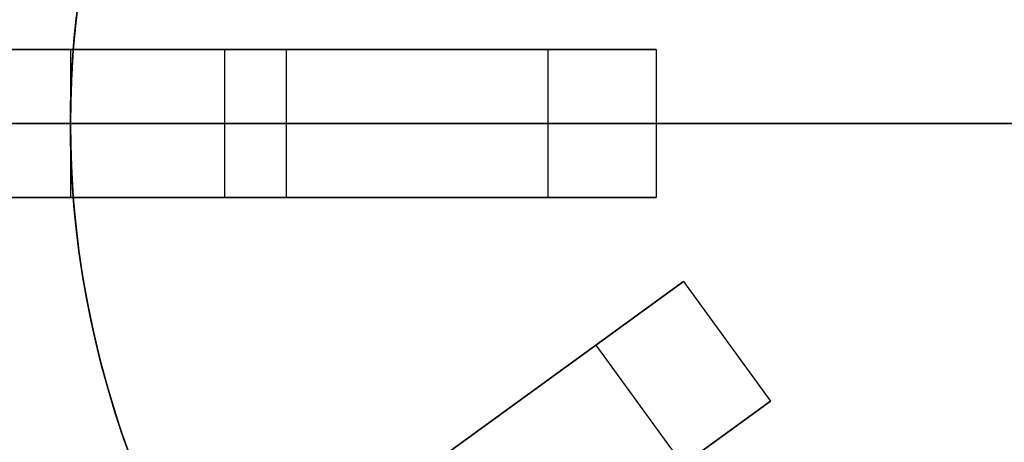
# Model space of a CAD drawing. Header units: centimetres. Extents: x 133.6 to 158.6, y -12.1 to 12.1.
# Tile 4 of 10: x 137.9 to 145.9, y -2.6 to 0.8. Entities that reach past the tile are written whole.
import ezdxf

# ---------------------------------------------------------------- set-up
doc = ezdxf.new("R2010")
doc.units = ezdxf.units.CM
doc.layers.add('Capa 04', color=7, linetype='Continuous')

msp = doc.modelspace()

# ---------------------------------------------------------------- linework, layer by layer
at = {"layer": 'Capa 04'}
for points in [[(138.3476, 0.6), (138.3673, 0.8147), (138.3932, 1.0309), (138.4256, 1.2484), (138.4644, 1.4668), (138.51, 1.6859), (138.5623, 1.9055), (138.6215, 2.1253), (138.6876, 2.3448), (138.7607, 2.5639), (138.841, 2.7821), (138.9283, 2.9993), (139.0227, 3.215), (139.1241, 3.4288), (139.2327, 3.6406), (139.3482, 3.8498), (139.4706, 4.0563)], [(138.3476, 0.6), (138.3673, 0.8147), (138.3932, 1.0309), (138.4256, 1.2484), (138.4644, 1.4668), (138.51, 1.6859), (138.5623, 1.9055), (138.6215, 2.1253), (138.6876, 2.3448), (138.7607, 2.5639), (138.841, 2.7821), (138.9283, 2.9993), (139.0227, 3.215), (139.1241, 3.4288), (139.2327, 3.6406), (139.3482, 3.8498), (139.4706, 4.0563)], [(139.4706, 4.0563), (139.3482, 3.8498), (139.2327, 3.6406), (139.1241, 3.4288), (139.0227, 3.215), (138.9283, 2.9993), (138.841, 2.7821), (138.7607, 2.5639), (138.6876, 2.3448), (138.6215, 2.1253), (138.5623, 1.9055), (138.51, 1.6859), (138.4644, 1.4668), (138.4256, 1.2484), (138.3932, 1.0309), (138.3673, 0.8147), (138.3476, 0.6)], [(139.4706, 4.0563), (139.3482, 3.8498), (139.2327, 3.6406), (139.1241, 3.4288), (139.0227, 3.215), (138.9283, 2.9993), (138.841, 2.7821), (138.7607, 2.5639), (138.6876, 2.3448), (138.6215, 2.1253), (138.5623, 1.9055), (138.51, 1.6859), (138.4644, 1.4668), (138.4256, 1.2484), (138.3932, 1.0309), (138.3673, 0.8147), (138.3476, 0.6)], [(138.3737, 0.8735), (138.3557, 0.6964), (138.3418, 0.5203), (138.3321, 0.3455), (138.3263, 0.172), (138.3244, 0)], [(138.3244, 0), (138.3263, 0.172), (138.3321, 0.3455), (138.3418, 0.5203), (138.3557, 0.6964), (138.3737, 0.8735)], [(139.5744, 0.6), (133.5744, 0.6)], [(140.0744, 0.6), (136.5744, 0.6)], [(136.5744, 0.6), (140.0744, 0.6)], [(138.3244, 0.6), (138.3244, 0)], [(138.3244, 0.6), (138.3244, 0)], [(138.3244, 0.6), (138.3476, 0.6)], [(138.3244, 0.6), (138.3244, 0)], [(138.3244, 0.6), (138.3244, 0)], [(138.3244, 0.6), (138.3476, 0.6)], [(138.3476, 0.6), (138.3244, 0.6)], [(138.3476, 0.6), (138.3374, 0.4485), (138.3301, 0.2979), (138.3258, 0.1484), (138.3244, 0)], [(138.3476, 0.6), (138.3374, 0.4485), (138.3301, 0.2979), (138.3258, 0.1484), (138.3244, 0)], [(138.3244, 0), (138.3258, 0.1484), (138.3301, 0.2979), (138.3374, 0.4485), (138.3476, 0.6)], [(138.3244, 0), (138.3258, 0.1484), (138.3301, 0.2979), (138.3374, 0.4485), (138.3476, 0.6)], [(138.3476, 0.6), (138.3244, 0.6)], [(138.3244, 0.6), (138.3244, 0)], [(138.3244, 0.6), (138.3244, -0.6)], [(138.3244, 0.6), (138.3244, -0.6)], [(138.3244, 0.6), (138.3244, 0)], [(143.0744, 0.6), (138.3476, 0.6)], [(139.5744, 0.6), (138.3476, 0.6)], [(138.3476, 0.6), (143.0744, 0.6)], [(138.3476, 0.6), (139.5744, 0.6)], [(139.5744, 0.6), (139.5744, -0.6)], [(139.5744, 0.6), (139.5744, -0.6)], [(139.5744, 0.6), (139.5744, -0.6)], [(140.0744, 0.6), (140.0744, -0.6)], [(140.0744, 0.6), (140.0744, -0.6)], [(142.1957, 0.6), (142.1957, -0.6)], [(142.1957, 0.6), (142.1957, -0.6)], [(143.0744, 0.6), (143.0744, -0.6)], [(143.0744, 0.6), (143.0744, -0.6)], [(143.0744, 0.6), (143.0744, -0.6)], [(143.0744, 0.6), (143.0744, -0.6)], [(143.0744, 0.6), (143.0744, -0.6)], [(143.0744, 0.6), (143.0744, -0.6)], [(140.0744, 0), (136.5744, 0)], [(136.5744, 0), (140.0744, 0)], [(138.3244, 0), (138.3258, -0.1484), (138.3301, -0.2979), (138.3374, -0.4485), (138.3476, -0.6)], [(138.3244, 0), (138.3258, -0.1484), (138.3301, -0.2979), (138.3374, -0.4485), (138.3476, -0.6)], [(138.3244, 0), (138.3244, -0.6)], [(138.3244, 0), (138.3244, -0.6)], [(138.3244, 0), (138.3244, -0.6)], [(138.3244, 0), (138.3244, -0.6)], [(138.3476, -0.6), (138.3374, -0.4485), (138.3301, -0.2979), (138.3258, -0.1484), (138.3244, 0)], [(138.3476, -0.6), (138.3374, -0.4485), (138.3301, -0.2979), (138.3258, -0.1484), (138.3244, 0)], [(138.3244, 0), (138.3244, -0.6)], [(138.8001, -2.6735), (138.7365, -2.4936), (138.6776, -2.3132), (138.6235, -2.1325), (138.5741, -1.9517), (138.5294, -1.7709), (138.4893, -1.5904), (138.4537, -1.4102), (138.4227, -1.2306), (138.396, -1.0516), (138.3737, -0.8735), (138.3557, -0.6964), (138.3418, -0.5203), (138.3321, -0.3455), (138.3263, -0.172), (138.3244, 0)], [(138.3244, 0), (138.3244, -0.6)], [(138.3244, 0), (138.3263, -0.172), (138.3321, -0.3455), (138.3418, -0.5203), (138.3557, -0.6964), (138.3737, -0.8735), (138.396, -1.0516), (138.4227, -1.2306), (138.4537, -1.4102), (138.4893, -1.5904), (138.5294, -1.7709), (138.5741, -1.9517), (138.6235, -2.1325), (138.6776, -2.3132), (138.7365, -2.4936), (138.8001, -2.6735)], [(139.5744, 0), (152.5744, 0)], [(152.5744, 0), (139.5744, 0)], [(143.0744, 0), (149.0744, 0)], [(149.0744, 0), (143.0744, 0)], [(139.5744, -0.6), (133.5744, -0.6)], [(140.0744, -0.6), (136.5744, -0.6)], [(136.5744, -0.6), (140.0744, -0.6)], [(138.3244, -0.6), (138.3476, -0.6)], [(138.3244, -0.6), (138.3476, -0.6)], [(138.3476, -0.6), (138.3244, -0.6)], [(138.3476, -0.6), (138.3244, -0.6)], [(143.0744, -0.6), (138.3476, -0.6)], [(139.5744, -0.6), (138.3476, -0.6)], [(138.3476, -0.6), (143.0744, -0.6)], [(138.3476, -0.6), (138.3673, -0.8147), (138.3932, -1.0309), (138.4256, -1.2484), (138.4644, -1.4668), (138.51, -1.6859), (138.5623, -1.9055), (138.6215, -2.1253), (138.6876, -2.3448), (138.7607, -2.5639), (138.841, -2.7821), (138.9283, -2.9993), (139.0227, -3.215), (139.1241, -3.4288), (139.2327, -3.6406), (139.3482, -3.8498), (139.4706, -4.0563)], [(138.3476, -0.6), (138.3673, -0.8147), (138.3932, -1.0309), (138.4256, -1.2484), (138.4644, -1.4668), (138.51, -1.6859), (138.5623, -1.9055), (138.6215, -2.1253), (138.6876, -2.3448), (138.7607, -2.5639), (138.841, -2.7821), (138.9283, -2.9993), (139.0227, -3.215), (139.1241, -3.4288), (139.2327, -3.6406), (139.3482, -3.8498), (139.4706, -4.0563)], [(138.3476, -0.6), (139.5744, -0.6)], [(139.4706, -4.0563), (139.3482, -3.8498), (139.2327, -3.6406), (139.1241, -3.4288), (139.0227, -3.215), (138.9283, -2.9993), (138.841, -2.7821), (138.7607, -2.5639), (138.6876, -2.3448), (138.6215, -2.1253), (138.5623, -1.9055), (138.51, -1.6859), (138.4644, -1.4668), (138.4256, -1.2484), (138.3932, -1.0309), (138.3673, -0.8147), (138.3476, -0.6)], [(139.4706, -4.0563), (139.3482, -3.8498), (139.2327, -3.6406), (139.1241, -3.4288), (139.0227, -3.215), (138.9283, -2.9993), (138.841, -2.7821), (138.7607, -2.5639), (138.6876, -2.3448), (138.6215, -2.1253), (138.5623, -1.9055), (138.51, -1.6859), (138.4644, -1.4668), (138.4256, -1.2484), (138.3932, -1.0309), (138.3673, -0.8147), (138.3476, -0.6)], [(143.2946, -1.2779), (139.4706, -4.0563)], [(139.4706, -4.0563), (143.2946, -1.2779)], [(143.2946, -1.2779), (144, -2.2488)], [(143.2946, -1.2779), (144, -2.2488)], [(143.2946, -1.2779), (144, -2.2488)], [(143.2946, -1.2779), (144, -2.2488)], [(143.2946, -1.2779), (144, -2.2488)], [(143.2946, -1.2779), (144, -2.2488)], [(142.5838, -1.7944), (143.2891, -2.7652)], [(142.5838, -1.7944), (143.2891, -2.7652)], [(144, -2.2488), (140.176, -5.0271)], [(140.176, -5.0271), (144, -2.2488)]]:
    msp.add_lwpolyline(points, dxfattribs=at)
at = {"layer": 'Capa 04', "extrusion": (1, 0, 0)}
for points in [[(0.6, -231.2989), (0.6, -230.0989)], [(0.6, -190.0989), (0.6, -188.8989)], [(0.6, -180.0989), (0.6, -188.8989)], [(0.6, -190.0989), (0.6, -230.0989)], [(0.6, -231.2989), (0.6, -240.0989)], [(0.6, -230.0989), (0.6, -190.0989)], [(0.6, -237.0989), (0.6, -231.2989)], [(0.6, -188.8989), (0.6, -183.0989)], [(0, -190.0989), (0, -188.8989)], [(0, -230.0989), (0, -231.2989)], [(0, -230.0989), (0, -190.0989)], [(0, -237.0989), (0, -231.2989)], [(0, -188.8989), (0, -183.0989)], [(-0.6, -231.2989), (-0.6, -230.0989)], [(-0.6, -190.0989), (-0.6, -188.8989)], [(-0.6, -180.0989), (-0.6, -188.8989)], [(-0.6, -190.0989), (-0.6, -230.0989)], [(-0.6, -231.2989), (-0.6, -240.0989)], [(-0.6, -230.0989), (-0.6, -190.0989)], [(-0.6, -237.0989), (-0.6, -231.2989)], [(-0.6, -188.8989), (-0.6, -183.0989)], [(-1.2779, -237.0989), (-1.2779, -231.2989)], [(-1.2779, -188.8989), (-1.2779, -183.0989)], [(-1.7634, -237.0989), (-1.7634, -231.2989)], [(-1.7634, -188.8989), (-1.7634, -183.0989)], [(-2.2488, -237.0989), (-2.2488, -231.2989)], [(-2.2488, -188.8989), (-2.2488, -183.0989)]]:
    msp.add_lwpolyline(points, dxfattribs=at)
at = {"layer": 'Capa 04', "extrusion": (0, 1, 0)}
for points in [[(-143.0744, -183.0989), (-143.0736, -183.0324), (-143.0714, -182.9652), (-143.0676, -182.8975), (-143.0622, -182.8294), (-143.0552, -182.7608), (-143.0466, -182.6919), (-143.0363, -182.6226), (-143.0243, -182.5531), (-143.0105, -182.4833), (-142.995, -182.4134), (-142.9777, -182.3435), (-142.9586, -182.2735), (-142.9376, -182.2035), (-142.9148, -182.1337), (-142.8902, -182.0641), (-142.8637, -181.9947), (-142.8354, -181.9256), (-142.8052, -181.8569), (-142.7731, -181.7887), (-142.7392, -181.7211), (-142.7035, -181.654), (-142.6659, -181.5877), (-142.6265, -181.5221), (-142.5853, -181.4573), (-142.5424, -181.3935), (-142.4978, -181.3306), (-142.4514, -181.2688), (-142.4034, -181.208), (-142.3538, -181.1485), (-142.3026, -181.0902), (-142.2499, -181.0332), (-142.1957, -180.9776), (-142.1401, -180.9234), (-142.0831, -180.8707), (-142.0248, -180.8195), (-141.9653, -180.7699), (-141.9045, -180.7219), (-141.8427, -180.6755), (-141.7798, -180.6309), (-141.716, -180.588), (-141.6512, -180.5468), (-141.5856, -180.5074), (-141.5193, -180.4698), (-141.4522, -180.4341), (-141.3846, -180.4002), (-141.3164, -180.3681), (-141.2477, -180.3379), (-141.1786, -180.3096), (-141.1093, -180.2831), (-141.0396, -180.2585), (-140.9698, -180.2357), (-140.8998, -180.2147), (-140.8298, -180.1956), (-140.7599, -180.1783), (-140.69, -180.1628), (-140.6203, -180.149), (-140.5507, -180.137), (-140.4814, -180.1267), (-140.4125, -180.1181), (-140.3439, -180.1111), (-140.2758, -180.1057), (-140.2081, -180.1019), (-140.141, -180.0997), (-140.0744, -180.0989)], [(-140.0744, -240.0989), (-140.141, -240.0982), (-140.2081, -240.096), (-140.2758, -240.0922), (-140.3439, -240.0868), (-140.4125, -240.0798), (-140.4814, -240.0712), (-140.5507, -240.0609), (-140.6203, -240.0489), (-140.69, -240.0351), (-140.7599, -240.0196), (-140.8298, -240.0023), (-140.8998, -239.9831), (-140.9698, -239.9622), (-141.0396, -239.9394), (-141.1093, -239.9148), (-141.1786, -239.8883), (-141.2477, -239.86), (-141.3164, -239.8298), (-141.3846, -239.7977), (-141.4522, -239.7638), (-141.5193, -239.728), (-141.5856, -239.6905), (-141.6512, -239.6511), (-141.716, -239.6099), (-141.7798, -239.567), (-141.8427, -239.5224), (-141.9045, -239.476), (-141.9653, -239.428), (-142.0248, -239.3784), (-142.0831, -239.3272), (-142.1401, -239.2745), (-142.1957, -239.2203), (-142.2499, -239.1646), (-142.3026, -239.1077), (-142.3538, -239.0494), (-142.4034, -238.9898), (-142.4514, -238.9291), (-142.4978, -238.8673), (-142.5424, -238.8044), (-142.5853, -238.7406), (-142.6265, -238.6758), (-142.6659, -238.6102), (-142.7035, -238.5439), (-142.7392, -238.4768), (-142.7731, -238.4092), (-142.8052, -238.341), (-142.8354, -238.2723), (-142.8637, -238.2032), (-142.8902, -238.1338), (-142.9148, -238.0642), (-142.9376, -237.9944), (-142.9586, -237.9244), (-142.9777, -237.8544), (-142.995, -237.7845), (-143.0105, -237.7146), (-143.0243, -237.6448), (-143.0363, -237.5753), (-143.0466, -237.506), (-143.0552, -237.4371), (-143.0622, -237.3685), (-143.0676, -237.3004), (-143.0714, -237.2327), (-143.0736, -237.1655), (-143.0744, -237.0989)], [(-143.0744, -183.0989), (-143.0736, -183.0324), (-143.0714, -182.9652), (-143.0676, -182.8975), (-143.0622, -182.8294), (-143.0552, -182.7608), (-143.0466, -182.6919), (-143.0363, -182.6226), (-143.0243, -182.5531), (-143.0105, -182.4833), (-142.995, -182.4134), (-142.9777, -182.3435), (-142.9586, -182.2735), (-142.9376, -182.2035), (-142.9148, -182.1337), (-142.8902, -182.0641), (-142.8637, -181.9947), (-142.8354, -181.9256), (-142.8052, -181.8569), (-142.7731, -181.7887), (-142.7392, -181.7211), (-142.7035, -181.654), (-142.6659, -181.5877), (-142.6265, -181.5221), (-142.5853, -181.4573), (-142.5424, -181.3935), (-142.4978, -181.3306), (-142.4514, -181.2688), (-142.4034, -181.208), (-142.3538, -181.1485), (-142.3026, -181.0902), (-142.2499, -181.0332), (-142.1957, -180.9776), (-142.1401, -180.9234), (-142.0831, -180.8707), (-142.0248, -180.8195), (-141.9653, -180.7699), (-141.9045, -180.7219), (-141.8427, -180.6755), (-141.7798, -180.6309), (-141.716, -180.588), (-141.6512, -180.5468), (-141.5856, -180.5074), (-141.5193, -180.4698), (-141.4522, -180.4341), (-141.3846, -180.4002), (-141.3164, -180.3681), (-141.2477, -180.3379), (-141.1786, -180.3096), (-141.1093, -180.2831), (-141.0396, -180.2585), (-140.9698, -180.2357), (-140.8998, -180.2147), (-140.8298, -180.1956), (-140.7599, -180.1783), (-140.69, -180.1628), (-140.6203, -180.149), (-140.5507, -180.137), (-140.4814, -180.1267), (-140.4125, -180.1181), (-140.3439, -180.1111), (-140.2758, -180.1057), (-140.2081, -180.1019), (-140.141, -180.0997), (-140.0744, -180.0989)], [(-140.0744, -240.0989), (-140.141, -240.0982), (-140.2081, -240.096), (-140.2758, -240.0922), (-140.3439, -240.0868), (-140.4125, -240.0798), (-140.4814, -240.0712), (-140.5507, -240.0609), (-140.6203, -240.0489), (-140.69, -240.0351), (-140.7599, -240.0196), (-140.8298, -240.0023), (-140.8998, -239.9831), (-140.9698, -239.9622), (-141.0396, -239.9394), (-141.1093, -239.9148), (-141.1786, -239.8883), (-141.2477, -239.86), (-141.3164, -239.8298), (-141.3846, -239.7977), (-141.4522, -239.7638), (-141.5193, -239.728), (-141.5856, -239.6905), (-141.6512, -239.6511), (-141.716, -239.6099), (-141.7798, -239.567), (-141.8427, -239.5224), (-141.9045, -239.476), (-141.9653, -239.428), (-142.0248, -239.3784), (-142.0831, -239.3272), (-142.1401, -239.2745), (-142.1957, -239.2203), (-142.2499, -239.1646), (-142.3026, -239.1077), (-142.3538, -239.0494), (-142.4034, -238.9898), (-142.4514, -238.9291), (-142.4978, -238.8673), (-142.5424, -238.8044), (-142.5853, -238.7406), (-142.6265, -238.6758), (-142.6659, -238.6102), (-142.7035, -238.5439), (-142.7392, -238.4768), (-142.7731, -238.4092), (-142.8052, -238.341), (-142.8354, -238.2723), (-142.8637, -238.2032), (-142.8902, -238.1338), (-142.9148, -238.0642), (-142.9376, -237.9944), (-142.9586, -237.9244), (-142.9777, -237.8544), (-142.995, -237.7845), (-143.0105, -237.7146), (-143.0243, -237.6448), (-143.0363, -237.5753), (-143.0466, -237.506), (-143.0552, -237.4371), (-143.0622, -237.3685), (-143.0676, -237.3004), (-143.0714, -237.2327), (-143.0736, -237.1655), (-143.0744, -237.0989)], [(-143.0744, -183.0989), (-143.0736, -183.0324), (-143.0714, -182.9652), (-143.0676, -182.8975), (-143.0622, -182.8294), (-143.0552, -182.7608), (-143.0466, -182.6919), (-143.0363, -182.6226), (-143.0243, -182.5531), (-143.0105, -182.4833), (-142.995, -182.4134), (-142.9777, -182.3435), (-142.9586, -182.2735), (-142.9376, -182.2035), (-142.9148, -182.1337), (-142.8902, -182.0641), (-142.8637, -181.9947), (-142.8354, -181.9256), (-142.8052, -181.8569), (-142.7731, -181.7887), (-142.7392, -181.7211), (-142.7035, -181.654), (-142.6659, -181.5877), (-142.6265, -181.5221), (-142.5853, -181.4573), (-142.5424, -181.3935), (-142.4978, -181.3306), (-142.4514, -181.2688), (-142.4034, -181.208), (-142.3538, -181.1485), (-142.3026, -181.0902), (-142.2499, -181.0332), (-142.1957, -180.9776), (-142.1401, -180.9234), (-142.0831, -180.8707), (-142.0248, -180.8195), (-141.9653, -180.7699), (-141.9045, -180.7219), (-141.8427, -180.6755), (-141.7798, -180.6309), (-141.716, -180.588), (-141.6512, -180.5468), (-141.5856, -180.5074), (-141.5193, -180.4698), (-141.4522, -180.4341), (-141.3846, -180.4002), (-141.3164, -180.3681), (-141.2477, -180.3379), (-141.1786, -180.3096), (-141.1093, -180.2831), (-141.0396, -180.2585), (-140.9698, -180.2357), (-140.8998, -180.2147), (-140.8298, -180.1956), (-140.7599, -180.1783), (-140.69, -180.1628), (-140.6203, -180.149), (-140.5507, -180.137), (-140.4814, -180.1267), (-140.4125, -180.1181), (-140.3439, -180.1111), (-140.2758, -180.1057), (-140.2081, -180.1019), (-140.141, -180.0997), (-140.0744, -180.0989)], [(-140.0744, -240.0989), (-140.141, -240.0982), (-140.2081, -240.096), (-140.2758, -240.0922), (-140.3439, -240.0868), (-140.4125, -240.0798), (-140.4814, -240.0712), (-140.5507, -240.0609), (-140.6203, -240.0489), (-140.69, -240.0351), (-140.7599, -240.0196), (-140.8298, -240.0023), (-140.8998, -239.9831), (-140.9698, -239.9622), (-141.0396, -239.9394), (-141.1093, -239.9148), (-141.1786, -239.8883), (-141.2477, -239.86), (-141.3164, -239.8298), (-141.3846, -239.7977), (-141.4522, -239.7638), (-141.5193, -239.728), (-141.5856, -239.6905), (-141.6512, -239.6511), (-141.716, -239.6099), (-141.7798, -239.567), (-141.8427, -239.5224), (-141.9045, -239.476), (-141.9653, -239.428), (-142.0248, -239.3784), (-142.0831, -239.3272), (-142.1401, -239.2745), (-142.1957, -239.2203), (-142.2499, -239.1646), (-142.3026, -239.1077), (-142.3538, -239.0494), (-142.4034, -238.9898), (-142.4514, -238.9291), (-142.4978, -238.8673), (-142.5424, -238.8044), (-142.5853, -238.7406), (-142.6265, -238.6758), (-142.6659, -238.6102), (-142.7035, -238.5439), (-142.7392, -238.4768), (-142.7731, -238.4092), (-142.8052, -238.341), (-142.8354, -238.2723), (-142.8637, -238.2032), (-142.8902, -238.1338), (-142.9148, -238.0642), (-142.9376, -237.9944), (-142.9586, -237.9244), (-142.9777, -237.8544), (-142.995, -237.7845), (-143.0105, -237.7146), (-143.0243, -237.6448), (-143.0363, -237.5753), (-143.0466, -237.506), (-143.0552, -237.4371), (-143.0622, -237.3685), (-143.0676, -237.3004), (-143.0714, -237.2327), (-143.0736, -237.1655), (-143.0744, -237.0989)]]:
    msp.add_lwpolyline(points, dxfattribs=at)
at = {"layer": 'Capa 04', "extrusion": (-0.587785, 0.809017, -2.06973e-15)}
msp.add_lwpolyline([(-115.1766, -183.0989), (-115.1759, -183.0324), (-115.1737, -182.9652), (-115.1699, -182.8975), (-115.1645, -182.8294), (-115.1575, -182.7608), (-115.1489, -182.6919), (-115.1386, -182.6226), (-115.1266, -182.5531), (-115.1128, -182.4833), (-115.0973, -182.4134), (-115.08, -182.3435), (-115.0608, -182.2735), (-115.0399, -182.2035), (-115.0171, -182.1337), (-114.9925, -182.0641), (-114.966, -181.9947), (-114.9377, -181.9256), (-114.9075, -181.8569), (-114.8754, -181.7887), (-114.8415, -181.7211), (-114.8057, -181.654), (-114.7682, -181.5877), (-114.7288, -181.5221), (-114.6876, -181.4573), (-114.6447, -181.3935), (-114.6001, -181.3306), (-114.5537, -181.2688), (-114.5057, -181.208), (-114.4561, -181.1485), (-114.4049, -181.0902), (-114.3522, -181.0332), (-114.298, -180.9776), (-114.2423, -180.9234), (-114.1854, -180.8707), (-114.1271, -180.8195), (-114.0675, -180.7699), (-114.0068, -180.7219), (-113.945, -180.6755), (-113.8821, -180.6309), (-113.8183, -180.588), (-113.7535, -180.5468), (-113.6879, -180.5074), (-113.6216, -180.4698), (-113.5545, -180.4341), (-113.4869, -180.4002), (-113.4187, -180.3681), (-113.35, -180.3379), (-113.2809, -180.3096), (-113.2115, -180.2831), (-113.1419, -180.2585), (-113.0721, -180.2357), (-113.0021, -180.2147), (-112.9321, -180.1956), (-112.8622, -180.1783), (-112.7923, -180.1628), (-112.7225, -180.149), (-112.653, -180.137), (-112.5837, -180.1267), (-112.5148, -180.1181), (-112.4462, -180.1111), (-112.3781, -180.1057), (-112.3104, -180.1019), (-112.2432, -180.0997), (-112.1766, -180.0989)], dxfattribs=at)
at = {"layer": 'Capa 04', "extrusion": (-0.587785, 0.809017, 7.09173e-15)}
msp.add_lwpolyline([(-112.1766, -240.0989), (-112.2432, -240.0982), (-112.3104, -240.096), (-112.3781, -240.0922), (-112.4462, -240.0868), (-112.5148, -240.0798), (-112.5837, -240.0712), (-112.653, -240.0609), (-112.7225, -240.0489), (-112.7923, -240.0351), (-112.8622, -240.0196), (-112.9321, -240.0023), (-113.0021, -239.9831), (-113.0721, -239.9622), (-113.1419, -239.9394), (-113.2115, -239.9148), (-113.2809, -239.8883), (-113.35, -239.86), (-113.4187, -239.8298), (-113.4869, -239.7977), (-113.5545, -239.7638), (-113.6216, -239.728), (-113.6879, -239.6905), (-113.7535, -239.6511), (-113.8183, -239.6099), (-113.8821, -239.567), (-113.945, -239.5224), (-114.0068, -239.476), (-114.0675, -239.428), (-114.1271, -239.3784), (-114.1854, -239.3272), (-114.2423, -239.2745), (-114.298, -239.2203), (-114.3522, -239.1646), (-114.4049, -239.1077), (-114.4561, -239.0494), (-114.5057, -238.9898), (-114.5537, -238.9291), (-114.6001, -238.8673), (-114.6447, -238.8044), (-114.6876, -238.7406), (-114.7288, -238.6758), (-114.7682, -238.6102), (-114.8057, -238.5439), (-114.8415, -238.4768), (-114.8754, -238.4092), (-114.9075, -238.341), (-114.9377, -238.2723), (-114.966, -238.2032), (-114.9925, -238.1338), (-115.0171, -238.0642), (-115.0399, -237.9944), (-115.0608, -237.9244), (-115.08, -237.8544), (-115.0973, -237.7845), (-115.1128, -237.7146), (-115.1266, -237.6448), (-115.1386, -237.5753), (-115.1489, -237.506), (-115.1575, -237.4371), (-115.1645, -237.3685), (-115.1699, -237.3004), (-115.1737, -237.2327), (-115.1759, -237.1655), (-115.1766, -237.0989)], dxfattribs=at)
at = {"layer": 'Capa 04', "extrusion": (-0.587785, 0.809017, -7.7394e-15)}
msp.add_lwpolyline([(-115.1766, -183.0989), (-115.1759, -183.0324), (-115.1737, -182.9652), (-115.1699, -182.8975), (-115.1645, -182.8294), (-115.1575, -182.7608), (-115.1489, -182.6919), (-115.1386, -182.6226), (-115.1266, -182.5531), (-115.1128, -182.4833), (-115.0973, -182.4134), (-115.08, -182.3435), (-115.0608, -182.2735), (-115.0399, -182.2035), (-115.0171, -182.1337), (-114.9925, -182.0641), (-114.966, -181.9947), (-114.9377, -181.9256), (-114.9075, -181.8569), (-114.8754, -181.7887), (-114.8415, -181.7211), (-114.8057, -181.654), (-114.7682, -181.5877), (-114.7288, -181.5221), (-114.6876, -181.4573), (-114.6447, -181.3935), (-114.6001, -181.3306), (-114.5537, -181.2688), (-114.5057, -181.208), (-114.4561, -181.1485), (-114.4049, -181.0902), (-114.3522, -181.0332), (-114.298, -180.9776), (-114.2423, -180.9234), (-114.1854, -180.8707), (-114.1271, -180.8195), (-114.0675, -180.7699), (-114.0068, -180.7219), (-113.945, -180.6755), (-113.8821, -180.6309), (-113.8183, -180.588), (-113.7535, -180.5468), (-113.6879, -180.5074), (-113.6216, -180.4698), (-113.5545, -180.4341), (-113.4869, -180.4002), (-113.4187, -180.3681), (-113.35, -180.3379), (-113.2809, -180.3096), (-113.2115, -180.2831), (-113.1419, -180.2585), (-113.0721, -180.2357), (-113.0021, -180.2147), (-112.9321, -180.1956), (-112.8622, -180.1783), (-112.7923, -180.1628), (-112.7225, -180.149), (-112.653, -180.137), (-112.5837, -180.1267), (-112.5148, -180.1181), (-112.4462, -180.1111), (-112.3781, -180.1057), (-112.3104, -180.1019), (-112.2432, -180.0997), (-112.1766, -180.0989)], dxfattribs=at)
at = {"layer": 'Capa 04', "extrusion": (-0.587785, 0.809017, 7.53295e-15)}
msp.add_lwpolyline([(-112.1766, -240.0989), (-112.2432, -240.0982), (-112.3104, -240.096), (-112.3781, -240.0922), (-112.4462, -240.0868), (-112.5148, -240.0798), (-112.5837, -240.0712), (-112.653, -240.0609), (-112.7225, -240.0489), (-112.7923, -240.0351), (-112.8622, -240.0196), (-112.9321, -240.0023), (-113.0021, -239.9831), (-113.0721, -239.9622), (-113.1419, -239.9394), (-113.2115, -239.9148), (-113.2809, -239.8883), (-113.35, -239.86), (-113.4187, -239.8298), (-113.4869, -239.7977), (-113.5545, -239.7638), (-113.6216, -239.728), (-113.6879, -239.6905), (-113.7535, -239.6511), (-113.8183, -239.6099), (-113.8821, -239.567), (-113.945, -239.5224), (-114.0068, -239.476), (-114.0675, -239.428), (-114.1271, -239.3784), (-114.1854, -239.3272), (-114.2423, -239.2745), (-114.298, -239.2203), (-114.3522, -239.1646), (-114.4049, -239.1077), (-114.4561, -239.0494), (-114.5057, -238.9898), (-114.5537, -238.9291), (-114.6001, -238.8673), (-114.6447, -238.8044), (-114.6876, -238.7406), (-114.7288, -238.6758), (-114.7682, -238.6102), (-114.8057, -238.5439), (-114.8415, -238.4768), (-114.8754, -238.4092), (-114.9075, -238.341), (-114.9377, -238.2723), (-114.966, -238.2032), (-114.9925, -238.1338), (-115.0171, -238.0642), (-115.0399, -237.9944), (-115.0608, -237.9244), (-115.08, -237.8544), (-115.0973, -237.7845), (-115.1128, -237.7146), (-115.1266, -237.6448), (-115.1386, -237.5753), (-115.1489, -237.506), (-115.1575, -237.4371), (-115.1645, -237.3685), (-115.1699, -237.3004), (-115.1737, -237.2327), (-115.1759, -237.1655), (-115.1766, -237.0989)], dxfattribs=at)
at = {"layer": 'Capa 04', "extrusion": (-0.587785, 0.809017, 4.10325e-17)}
msp.add_lwpolyline([(-115.1766, -183.0989), (-115.1759, -183.0324), (-115.1737, -182.9652), (-115.1699, -182.8975), (-115.1645, -182.8294), (-115.1575, -182.7608), (-115.1489, -182.6919), (-115.1386, -182.6226), (-115.1266, -182.5531), (-115.1128, -182.4833), (-115.0973, -182.4134), (-115.08, -182.3435), (-115.0608, -182.2735), (-115.0399, -182.2035), (-115.0171, -182.1337), (-114.9925, -182.0641), (-114.966, -181.9947), (-114.9377, -181.9256), (-114.9075, -181.8569), (-114.8754, -181.7887), (-114.8415, -181.7211), (-114.8057, -181.654), (-114.7682, -181.5877), (-114.7288, -181.5221), (-114.6876, -181.4573), (-114.6447, -181.3935), (-114.6001, -181.3306), (-114.5537, -181.2688), (-114.5057, -181.208), (-114.4561, -181.1485), (-114.4049, -181.0902), (-114.3522, -181.0332), (-114.298, -180.9776), (-114.2423, -180.9234), (-114.1854, -180.8707), (-114.1271, -180.8195), (-114.0675, -180.7699), (-114.0068, -180.7219), (-113.945, -180.6755), (-113.8821, -180.6309), (-113.8183, -180.588), (-113.7535, -180.5468), (-113.6879, -180.5074), (-113.6216, -180.4698), (-113.5545, -180.4341), (-113.4869, -180.4002), (-113.4187, -180.3681), (-113.35, -180.3379), (-113.2809, -180.3096), (-113.2115, -180.2831), (-113.1419, -180.2585), (-113.0721, -180.2357), (-113.0021, -180.2147), (-112.9321, -180.1956), (-112.8622, -180.1783), (-112.7923, -180.1628), (-112.7225, -180.149), (-112.653, -180.137), (-112.5837, -180.1267), (-112.5148, -180.1181), (-112.4462, -180.1111), (-112.3781, -180.1057), (-112.3104, -180.1019), (-112.2432, -180.0997), (-112.1766, -180.0989)], dxfattribs=at)
at = {"layer": 'Capa 04', "extrusion": (-0.587785, 0.809017, 7.84789e-15)}
msp.add_lwpolyline([(-112.1766, -240.0989), (-112.2432, -240.0982), (-112.3104, -240.096), (-112.3781, -240.0922), (-112.4462, -240.0868), (-112.5148, -240.0798), (-112.5837, -240.0712), (-112.653, -240.0609), (-112.7225, -240.0489), (-112.7923, -240.0351), (-112.8622, -240.0196), (-112.9321, -240.0023), (-113.0021, -239.9831), (-113.0721, -239.9622), (-113.1419, -239.9394), (-113.2115, -239.9148), (-113.2809, -239.8883), (-113.35, -239.86), (-113.4187, -239.8298), (-113.4869, -239.7977), (-113.5545, -239.7638), (-113.6216, -239.728), (-113.6879, -239.6905), (-113.7535, -239.6511), (-113.8183, -239.6099), (-113.8821, -239.567), (-113.945, -239.5224), (-114.0068, -239.476), (-114.0675, -239.428), (-114.1271, -239.3784), (-114.1854, -239.3272), (-114.2423, -239.2745), (-114.298, -239.2203), (-114.3522, -239.1646), (-114.4049, -239.1077), (-114.4561, -239.0494), (-114.5057, -238.9898), (-114.5537, -238.9291), (-114.6001, -238.8673), (-114.6447, -238.8044), (-114.6876, -238.7406), (-114.7288, -238.6758), (-114.7682, -238.6102), (-114.8057, -238.5439), (-114.8415, -238.4768), (-114.8754, -238.4092), (-114.9075, -238.341), (-114.9377, -238.2723), (-114.966, -238.2032), (-114.9925, -238.1338), (-115.0171, -238.0642), (-115.0399, -237.9944), (-115.0608, -237.9244), (-115.08, -237.8544), (-115.0973, -237.7845), (-115.1128, -237.7146), (-115.1266, -237.6448), (-115.1386, -237.5753), (-115.1489, -237.506), (-115.1575, -237.4371), (-115.1645, -237.3685), (-115.1699, -237.3004), (-115.1737, -237.2327), (-115.1759, -237.1655), (-115.1766, -237.0989)], dxfattribs=at)

doc.saveas('drawing.dxf')
